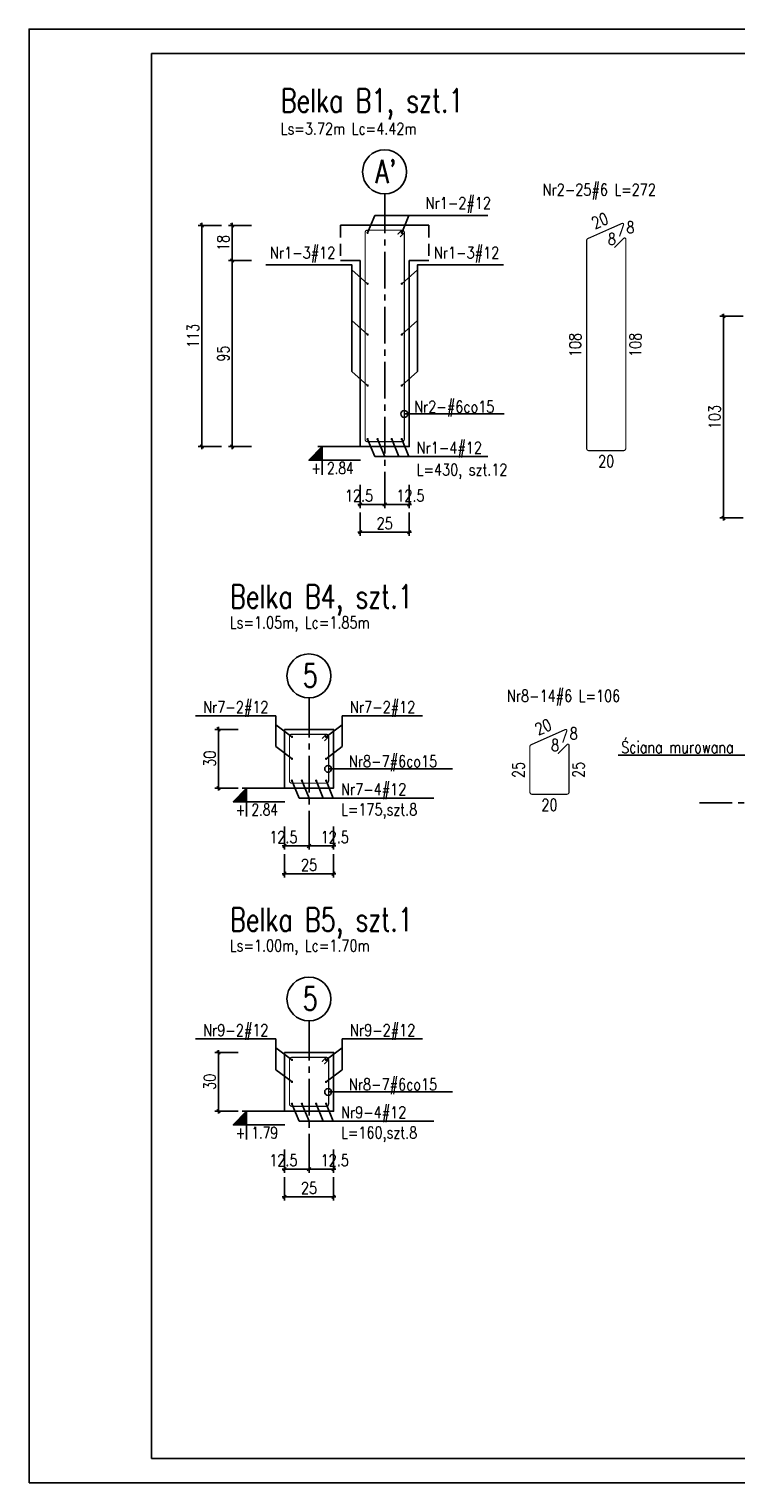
# Model space of a CAD drawing. Header units: millimetres. Extents: x 1295067 to 1326940, y -195766 to -188341.
# Tile 1 of 9: x 1295067 to 1298674, y -195766 to -188341. Entities that reach past the tile are written whole.
import ezdxf
from ezdxf.enums import TextEntityAlignment as Align

# ---------------------------------------------------------------- set-up
doc = ezdxf.new("R2010")
doc.units = ezdxf.units.MM
doc.header["$LTSCALE"] = 250
doc.linetypes.add('CENTER2', pattern=[1.125, 0.75, -0.125, 0.125, -0.125])
doc.linetypes.add('DASHED2', pattern=[0.375, 0.25, -0.125])
for name, color, linetype in [('11 - opisy TXT2', 4, 'Continuous'), ('111 - opisy TXT3', 2, 'Continuous'), ('2 - linie odniesienia opisy', 8, 'Continuous'), ('3', 4, 'Continuous'), ('3 - linia 1', 1, 'Continuous'), ('33 - linia 2', 3, 'Continuous'), ('44 - osie 2', 6, 'CENTER2'), ('55 - cienka przerywana 2', 1, 'DASHED2'), ('8 - zbrojenie', 8, 'Continuous')]:
    doc.layers.add(name, color=color, linetype=linetype)
doc.styles.add('TXT2', font='simplex.shx', dxfattribs={"width": 0.8, "height": 60})
doc.styles.add('TXT3', font='simplex.shx', dxfattribs={"width": 0.8, "height": 120})
doc.dimstyles.new('R1 - centymetry', dxfattribs={"dimtxt": 60, "dimasz": 17.5, "dimexe": 18.75, "dimexo": 18.75, "dimgap": 0.375, "dimtad": 0, "dimdec": 1, "dimlfac": 0.1, "dimrnd": 0.5, "dimdsep": 46, "dimtxsty": 'TXT2', "dimblk1": 'OBLIQUE', "dimblk2": 'OBLIQUE', "dimsah": 1, "dimcen": -0.75, "dimdle": 12.5, "dimclrt": 4, "dimadec": 0, "dimazin": 0, "dimtfac": 0.75, "dimtdec": 1, "dimtix": 1, "dimtmove": 2, "dimatfit": 3, "dimldrblk": 'OBLIQUE', "dimfxl": 100, "dimfxlon": 1, "dimtvp": 0.75, "dimtolj": 1, "dimtzin": 0, "dimarcsym": 0})
doc.dimstyles.new('wym_zbr', dxfattribs={"dimtxt": 60, "dimasz": 35, "dimexe": 17.5, "dimexo": 37.5, "dimgap": 1.5, "dimtad": 0, "dimdec": 0, "dimlfac": 0.1, "dimzin": 0, "dimdsep": 46, "dimtxsty": 'TXT2', "dimblk1": 'OBLIQUE', "dimblk2": 'OBLIQUE', "dimsah": 1, "dimcen": -3, "dimdle": 12.5, "dimse1": 1, "dimse2": 1, "dimsd1": 1, "dimsd2": 1, "dimclrt": 4, "dimadec": 0, "dimazin": 0, "dimtfac": 0.75, "dimtdec": 0, "dimtix": 1, "dimtmove": 2, "dimatfit": 3, "dimldrblk": 'OBLIQUE', "dimfxl": 1, "dimtvp": 0.75, "dimtolj": 1, "dimtzin": 0, "dimarcsym": 0})

# ---------------------------------------------------------------- blocks, each defined once
blk = doc.blocks.new('pozycj-l')
at = {"layer": '111 - opisy TXT3', "linetype": 'Continuous'}
blk.add_circle((-72, -0.2), 37.4, dxfattribs=at)
at = {"layer": '2 - linie odniesienia opisy', "linetype": 'Continuous'}
blk.add_line((0, 0), (-34.6, 0), dxfattribs=at)
at = {"layer": '111 - opisy TXT3', "linetype": 'Continuous', "style": 'TXT2', "width": 0.75}
blk.add_attdef('NR', text='', height=40, dxfattribs=at).set_placement((-71.7, -19.8), align=Align.CENTER)
blk = doc.blocks.new('_OBLIQUE')
at = {"color": 0, "linetype": 'ByBlock'}
blk.add_line((-0.5, -0.5), (0.5, 0.5), dxfattribs=at)
blk = doc.blocks.new('*D15')
at = {"layer": '2 - linie odniesienia opisy', "color": 0, "lineweight": -2, "transparency": 16777216}
for p, q in [((1296756.4, -190669.2), (1296756.4, -190787.9)), ((1296881.4, -190669.2), (1296881.4, -190787.9)), ((1296743.9, -190769.2), (1296893.9, -190769.2))]:
    blk.add_line(p, q, dxfattribs=at)
at = {"layer": 'Defpoints', "color": 0, "transparency": 16777216}
for p in [(1296756.4, -190549.5), (1296881.4, -190549.5), (1296881.4, -190769.2)]:
    blk.add_point(p, dxfattribs=at)
at = {"layer": '2 - linie odniesienia opisy', "color": 0, "linetype": 'ByBlock', "lineweight": -2, "transparency": 16777216, "xscale": 17.5, "yscale": 17.5, "zscale": 17.5, "rotation": 180}
blk.add_blockref('_OBLIQUE', (1296756.4, -190769.2), dxfattribs=at)
at = {"layer": '2 - linie odniesienia opisy', "color": 0, "linetype": 'ByBlock', "lineweight": -2, "transparency": 16777216, "xscale": 17.5, "yscale": 17.5, "zscale": 17.5}
blk.add_blockref('_OBLIQUE', (1296881.4, -190769.2), dxfattribs=at)
at = {"layer": '2 - linie odniesienia opisy', "color": 4, "transparency": 16777216, "insert": (1296750.3, -190724.2), "char_height": 60, "attachment_point": 5, "style": 'TXT2'}
blk.add_mtext('\\A1;12.5', dxfattribs=at)
blk = doc.blocks.new('*D16')
at = {"layer": '2 - linie odniesienia opisy', "color": 0, "lineweight": -2, "transparency": 16777216}
for p, q in [((1296881.4, -190669.2), (1296881.4, -190787.9)), ((1297006.4, -190669.2), (1297006.4, -190787.9)), ((1296868.9, -190769.2), (1297018.9, -190769.2))]:
    blk.add_line(p, q, dxfattribs=at)
at = {"layer": 'Defpoints', "color": 0, "transparency": 16777216}
for p in [(1296881.4, -190549.5), (1297006.4, -190549.5), (1297006.4, -190769.2)]:
    blk.add_point(p, dxfattribs=at)
at = {"layer": '2 - linie odniesienia opisy', "color": 0, "linetype": 'ByBlock', "lineweight": -2, "transparency": 16777216, "xscale": 17.5, "yscale": 17.5, "zscale": 17.5, "rotation": 180}
blk.add_blockref('_OBLIQUE', (1296881.4, -190769.2), dxfattribs=at)
at = {"layer": '2 - linie odniesienia opisy', "color": 0, "linetype": 'ByBlock', "lineweight": -2, "transparency": 16777216, "xscale": 17.5, "yscale": 17.5, "zscale": 17.5}
blk.add_blockref('_OBLIQUE', (1297006.4, -190769.2), dxfattribs=at)
at = {"layer": '2 - linie odniesienia opisy', "color": 4, "transparency": 16777216, "insert": (1297012.5, -190724.2), "char_height": 60, "attachment_point": 5, "style": 'TXT2'}
blk.add_mtext('\\A1;12.5', dxfattribs=at)
blk = doc.blocks.new('*D17')
at = {"layer": '2 - linie odniesienia opisy', "color": 0, "lineweight": -2, "transparency": 16777216}
for p, q in [((1296756.4, -190810.8), (1296756.4, -190929.6)), ((1297006.4, -190810.8), (1297006.4, -190929.6)), ((1296743.9, -190910.8), (1297018.9, -190910.8))]:
    blk.add_line(p, q, dxfattribs=at)
at = {"layer": 'Defpoints', "color": 0, "transparency": 16777216}
for p in [(1296756.4, -190549.5), (1297006.4, -190549.5), (1297006.4, -190910.8)]:
    blk.add_point(p, dxfattribs=at)
at = {"layer": '2 - linie odniesienia opisy', "color": 0, "linetype": 'ByBlock', "lineweight": -2, "transparency": 16777216, "xscale": 17.5, "yscale": 17.5, "zscale": 17.5, "rotation": 180}
blk.add_blockref('_OBLIQUE', (1296756.4, -190910.8), dxfattribs=at)
at = {"layer": '2 - linie odniesienia opisy', "color": 0, "linetype": 'ByBlock', "lineweight": -2, "transparency": 16777216, "xscale": 17.5, "yscale": 17.5, "zscale": 17.5}
blk.add_blockref('_OBLIQUE', (1297006.4, -190910.8), dxfattribs=at)
at = {"layer": '2 - linie odniesienia opisy', "color": 4, "transparency": 16777216, "insert": (1296881.4, -190865.8), "char_height": 60, "attachment_point": 5, "style": 'TXT2'}
blk.add_mtext('\\A1;25', dxfattribs=at)
blk = doc.blocks.new('poz')
at = {"layer": '2 - linie odniesienia opisy', "linetype": 'Continuous'}
blk.add_lwpolyline([(0, 58), (0, 0), (-27.4, 28), (78.3, 28)], dxfattribs=at)
at = {"layer": '2 - linie odniesienia opisy', "color": 4, "linetype": 'Continuous', "style": 'TXT2', "width": 0.75}
blk.add_attdef('POZ', (-29.7, 32), '', height=24, dxfattribs=at)
blk = doc.blocks.new('*D18')
at = {"layer": 'Defpoints', "color": 0, "transparency": 16777216}
for p in [(1297912, -190392.1), (1298112, -190388.3), (1298112, -190593.1)]:
    blk.add_point(p, dxfattribs=at)
at = {"layer": '2 - linie odniesienia opisy', "color": 4, "transparency": 16777216, "insert": (1298012, -190548.1), "char_height": 60, "attachment_point": 5, "style": 'TXT2'}
blk.add_mtext('\\A1;20', dxfattribs=at)
blk = doc.blocks.new('*D19')
at = {"layer": 'Defpoints', "color": 0, "transparency": 16777216}
for p in [(1297913.9, -189415.5), (1297899, -190494.3), (1298017, -190494.3)]:
    blk.add_point(p, dxfattribs=at)
at = {"layer": '2 - linie odniesienia opisy', "color": 4, "transparency": 16777216, "insert": (1297854, -189954.9), "char_height": 60, "attachment_point": 5, "rotation": 90, "style": 'TXT2'}
blk.add_mtext('\\A1;108', dxfattribs=at)
blk = doc.blocks.new('*D20')
at = {"layer": 'Defpoints', "color": 0, "transparency": 16777216}
for p in [(1298112, -189414.3), (1298017, -190494.3), (1298205.8, -190494.3)]:
    blk.add_point(p, dxfattribs=at)
at = {"layer": '2 - linie odniesienia opisy', "color": 4, "transparency": 16777216, "insert": (1298160.8, -189954.3), "char_height": 60, "attachment_point": 5, "rotation": 90, "style": 'TXT2'}
blk.add_mtext('\\A1;108', dxfattribs=at)
blk = doc.blocks.new('*D21')
at = {"layer": 'Defpoints', "color": 0, "transparency": 16777216}
for p in [(1298091.7, -189321), (1298100.3, -189341.2), (1297912, -189421.9)]:
    blk.add_point(p, dxfattribs=at)
at = {"layer": '2 - linie odniesienia opisy', "color": 4, "transparency": 16777216, "insert": (1297979.8, -189320), "char_height": 60, "attachment_point": 5, "rotation": 23.20583, "style": 'TXT2'}
blk.add_mtext('\\A1;20', dxfattribs=at)
blk = doc.blocks.new('*D22')
at = {"layer": '2 - linie odniesienia opisy', "color": 0, "lineweight": -2, "transparency": 16777216}
for p, q in [((1296102.4, -189331.2), (1296102.4, -189536.2)), ((1296202.4, -189343.7), (1296083.7, -189343.7)), ((1296202.4, -189523.7), (1296083.7, -189523.7))]:
    blk.add_line(p, q, dxfattribs=at)
at = {"layer": 'Defpoints', "color": 0, "transparency": 16777216}
for p in [(1296656.4, -189343.7), (1296102.4, -189523.7), (1296656.4, -189523.7)]:
    blk.add_point(p, dxfattribs=at)
at = {"layer": '2 - linie odniesienia opisy', "color": 0, "linetype": 'ByBlock', "lineweight": -2, "transparency": 16777216, "xscale": 17.5, "yscale": 17.5, "zscale": 17.5}
for p, rotation in [((1296102.4, -189343.7), 90), ((1296102.4, -189523.7), 270)]:
    blk.add_blockref('_OBLIQUE', p, dxfattribs=dict(at, rotation=rotation))
at = {"layer": '2 - linie odniesienia opisy', "color": 4, "transparency": 16777216, "insert": (1296057.4, -189433.7), "char_height": 60, "attachment_point": 5, "rotation": 90, "style": 'TXT2'}
blk.add_mtext('\\A1;18', dxfattribs=at)
blk = doc.blocks.new('*D23')
at = {"layer": '2 - linie odniesienia opisy', "color": 0, "lineweight": -2, "transparency": 16777216}
for p, q in [((1296202.4, -189523.7), (1296083.7, -189523.7)), ((1296102.4, -189511.2), (1296102.4, -190486.2)), ((1296202.4, -190473.7), (1296083.7, -190473.7))]:
    blk.add_line(p, q, dxfattribs=at)
at = {"layer": 'Defpoints', "color": 0, "transparency": 16777216}
for p in [(1296656.4, -189523.7), (1296102.4, -190473.7), (1296756.4, -190473.7)]:
    blk.add_point(p, dxfattribs=at)
at = {"layer": '2 - linie odniesienia opisy', "color": 0, "linetype": 'ByBlock', "lineweight": -2, "transparency": 16777216, "xscale": 17.5, "yscale": 17.5, "zscale": 17.5}
for p, rotation in [((1296102.4, -189523.7), 90), ((1296102.4, -190473.7), 270)]:
    blk.add_blockref('_OBLIQUE', p, dxfattribs=dict(at, rotation=rotation))
at = {"layer": '2 - linie odniesienia opisy', "color": 4, "transparency": 16777216, "insert": (1296057.4, -189998.7), "char_height": 60, "attachment_point": 5, "rotation": 90, "style": 'TXT2'}
blk.add_mtext('\\A1;95', dxfattribs=at)
blk = doc.blocks.new('*D24')
at = {"layer": '2 - linie odniesienia opisy', "color": 0, "lineweight": -2, "transparency": 16777216}
for p, q in [((1295948.6, -189331.2), (1295948.6, -190486.2)), ((1296048.6, -189343.7), (1295929.9, -189343.7)), ((1296048.6, -190473.7), (1295929.9, -190473.7))]:
    blk.add_line(p, q, dxfattribs=at)
at = {"layer": 'Defpoints', "color": 0, "transparency": 16777216}
for p in [(1296656.4, -189343.7), (1295948.6, -190473.7), (1296756.4, -190473.7)]:
    blk.add_point(p, dxfattribs=at)
at = {"layer": '2 - linie odniesienia opisy', "color": 0, "linetype": 'ByBlock', "lineweight": -2, "transparency": 16777216, "xscale": 17.5, "yscale": 17.5, "zscale": 17.5}
for p, rotation in [((1295948.6, -189343.7), 90), ((1295948.6, -190473.7), 270)]:
    blk.add_blockref('_OBLIQUE', p, dxfattribs=dict(at, rotation=rotation))
at = {"layer": '2 - linie odniesienia opisy', "color": 4, "transparency": 16777216, "insert": (1295903.6, -189908.7), "char_height": 60, "attachment_point": 5, "rotation": 90, "style": 'TXT2'}
blk.add_mtext('\\A1;113', dxfattribs=at)
blk = doc.blocks.new('*D62')
at = {"layer": '2 - linie odniesienia opisy', "color": 0, "lineweight": -2, "transparency": 16777216}
for p, q in [((1298710.3, -189808.2), (1298591.6, -189808.2)), ((1298610.3, -189795.7), (1298610.3, -190850.7)), ((1298710.3, -190838.2), (1298591.6, -190838.2))]:
    blk.add_line(p, q, dxfattribs=at)
at = {"layer": 'Defpoints', "color": 0, "transparency": 16777216}
for p in [(1299318.1, -189808.2), (1298610.3, -190838.2), (1299418.1, -190838.2)]:
    blk.add_point(p, dxfattribs=at)
at = {"layer": '2 - linie odniesienia opisy', "color": 0, "linetype": 'ByBlock', "lineweight": -2, "transparency": 16777216, "xscale": 17.5, "yscale": 17.5, "zscale": 17.5}
for p, rotation in [((1298610.3, -189808.2), 90), ((1298610.3, -190838.2), 270)]:
    blk.add_blockref('_OBLIQUE', p, dxfattribs=dict(at, rotation=rotation))
at = {"layer": '2 - linie odniesienia opisy', "color": 4, "transparency": 16777216, "insert": (1298565.3, -190323.2), "char_height": 60, "attachment_point": 5, "rotation": 90, "style": 'TXT2'}
blk.add_mtext('\\A1;103', dxfattribs=at)
blk = doc.blocks.new('*D99')
at = {"layer": '2 - linie odniesienia opisy', "color": 0, "lineweight": -2, "transparency": 16777216}
for p, q in [((1296370.2, -192413.3), (1296370.2, -192532.1)), ((1296495.2, -192413.3), (1296495.2, -192532.1)), ((1296357.7, -192513.3), (1296507.7, -192513.3))]:
    blk.add_line(p, q, dxfattribs=at)
at = {"layer": 'Defpoints', "color": 0, "transparency": 16777216}
for p in [(1296370.2, -192293.7), (1296495.2, -192293.7), (1296495.2, -192513.3)]:
    blk.add_point(p, dxfattribs=at)
at = {"layer": '2 - linie odniesienia opisy', "color": 0, "linetype": 'ByBlock', "lineweight": -2, "transparency": 16777216, "xscale": 17.5, "yscale": 17.5, "zscale": 17.5, "rotation": 180}
blk.add_blockref('_OBLIQUE', (1296370.2, -192513.3), dxfattribs=at)
at = {"layer": '2 - linie odniesienia opisy', "color": 0, "linetype": 'ByBlock', "lineweight": -2, "transparency": 16777216, "xscale": 17.5, "yscale": 17.5, "zscale": 17.5}
blk.add_blockref('_OBLIQUE', (1296495.2, -192513.3), dxfattribs=at)
at = {"layer": '2 - linie odniesienia opisy', "color": 4, "transparency": 16777216, "insert": (1296364.2, -192468.3), "char_height": 60, "attachment_point": 5, "style": 'TXT2'}
blk.add_mtext('\\A1;12.5', dxfattribs=at)
blk = doc.blocks.new('*D100')
at = {"layer": '2 - linie odniesienia opisy', "color": 0, "lineweight": -2, "transparency": 16777216}
for p, q in [((1296495.2, -192413.3), (1296495.2, -192532.1)), ((1296620.2, -192413.3), (1296620.2, -192532.1)), ((1296482.7, -192513.3), (1296632.7, -192513.3))]:
    blk.add_line(p, q, dxfattribs=at)
at = {"layer": 'Defpoints', "color": 0, "transparency": 16777216}
for p in [(1296495.2, -192293.7), (1296620.2, -192293.7), (1296620.2, -192513.3)]:
    blk.add_point(p, dxfattribs=at)
at = {"layer": '2 - linie odniesienia opisy', "color": 0, "linetype": 'ByBlock', "lineweight": -2, "transparency": 16777216, "xscale": 17.5, "yscale": 17.5, "zscale": 17.5, "rotation": 180}
blk.add_blockref('_OBLIQUE', (1296495.2, -192513.3), dxfattribs=at)
at = {"layer": '2 - linie odniesienia opisy', "color": 0, "linetype": 'ByBlock', "lineweight": -2, "transparency": 16777216, "xscale": 17.5, "yscale": 17.5, "zscale": 17.5}
blk.add_blockref('_OBLIQUE', (1296620.2, -192513.3), dxfattribs=at)
at = {"layer": '2 - linie odniesienia opisy', "color": 4, "transparency": 16777216, "insert": (1296626.3, -192468.3), "char_height": 60, "attachment_point": 5, "style": 'TXT2'}
blk.add_mtext('\\A1;12.5', dxfattribs=at)
blk = doc.blocks.new('*D101')
at = {"layer": '2 - linie odniesienia opisy', "color": 0, "lineweight": -2, "transparency": 16777216}
for p, q in [((1296370.2, -192555), (1296370.2, -192673.7)), ((1296620.2, -192555), (1296620.2, -192673.7)), ((1296357.7, -192655), (1296632.7, -192655))]:
    blk.add_line(p, q, dxfattribs=at)
at = {"layer": 'Defpoints', "color": 0, "transparency": 16777216}
for p in [(1296370.2, -192293.7), (1296620.2, -192293.7), (1296620.2, -192655)]:
    blk.add_point(p, dxfattribs=at)
at = {"layer": '2 - linie odniesienia opisy', "color": 0, "linetype": 'ByBlock', "lineweight": -2, "transparency": 16777216, "xscale": 17.5, "yscale": 17.5, "zscale": 17.5, "rotation": 180}
blk.add_blockref('_OBLIQUE', (1296370.2, -192655), dxfattribs=at)
at = {"layer": '2 - linie odniesienia opisy', "color": 0, "linetype": 'ByBlock', "lineweight": -2, "transparency": 16777216, "xscale": 17.5, "yscale": 17.5, "zscale": 17.5}
blk.add_blockref('_OBLIQUE', (1296620.2, -192655), dxfattribs=at)
at = {"layer": '2 - linie odniesienia opisy', "color": 4, "transparency": 16777216, "insert": (1296495.2, -192610), "char_height": 60, "attachment_point": 5, "style": 'TXT2'}
blk.add_mtext('\\A1;25', dxfattribs=at)
blk = doc.blocks.new('*D102')
at = {"layer": '2 - linie odniesienia opisy', "color": 0, "lineweight": -2, "transparency": 16777216}
for p, q in [((1296133.5, -191917.8), (1296014.8, -191917.8)), ((1296033.5, -191905.3), (1296033.5, -192230.3)), ((1296133.5, -192217.8), (1296014.8, -192217.8))]:
    blk.add_line(p, q, dxfattribs=at)
at = {"layer": 'Defpoints', "color": 0, "transparency": 16777216}
for p in [(1296370.2, -191917.8), (1296033.5, -192217.8), (1296370.2, -192217.8)]:
    blk.add_point(p, dxfattribs=at)
at = {"layer": '2 - linie odniesienia opisy', "color": 0, "linetype": 'ByBlock', "lineweight": -2, "transparency": 16777216, "xscale": 17.5, "yscale": 17.5, "zscale": 17.5}
for p, rotation in [((1296033.5, -191917.8), 90), ((1296033.5, -192217.8), 270)]:
    blk.add_blockref('_OBLIQUE', p, dxfattribs=dict(at, rotation=rotation))
at = {"layer": '2 - linie odniesienia opisy', "color": 4, "transparency": 16777216, "insert": (1295988.5, -192067.8), "char_height": 60, "attachment_point": 5, "rotation": 90, "style": 'TXT2'}
blk.add_mtext('\\A1;30', dxfattribs=at)
blk = doc.blocks.new('*D103')
at = {"layer": 'Defpoints', "color": 0, "transparency": 16777216}
for p in [(1297622.4, -192277.2), (1297822.4, -192273.4), (1297822.4, -192348.1)]:
    blk.add_point(p, dxfattribs=at)
at = {"layer": '2 - linie odniesienia opisy', "color": 4, "transparency": 16777216, "insert": (1297722.4, -192303.1), "char_height": 60, "attachment_point": 5, "style": 'TXT2'}
blk.add_mtext('\\A1;20', dxfattribs=at)
blk = doc.blocks.new('*D104')
at = {"layer": 'Defpoints', "color": 0, "transparency": 16777216}
for p in [(1297624.2, -192000.5), (1297609.3, -192249.4), (1297727.4, -192249.4)]:
    blk.add_point(p, dxfattribs=at)
at = {"layer": '2 - linie odniesienia opisy', "color": 4, "transparency": 16777216, "insert": (1297564.3, -192125), "char_height": 60, "attachment_point": 5, "rotation": 90, "style": 'TXT2'}
blk.add_mtext('\\A1;25', dxfattribs=at)
blk = doc.blocks.new('*D105')
at = {"layer": 'Defpoints', "color": 0, "transparency": 16777216}
for p in [(1297822.4, -191999.4), (1297727.4, -192249.4), (1297916.1, -192249.4)]:
    blk.add_point(p, dxfattribs=at)
at = {"layer": '2 - linie odniesienia opisy', "color": 4, "transparency": 16777216, "insert": (1297871.1, -192124.4), "char_height": 60, "attachment_point": 5, "rotation": 90, "style": 'TXT2'}
blk.add_mtext('\\A1;25', dxfattribs=at)
blk = doc.blocks.new('*D106')
at = {"layer": 'Defpoints', "color": 0, "transparency": 16777216}
for p in [(1297802, -191906), (1297810.7, -191926.2), (1297622.4, -192007)]:
    blk.add_point(p, dxfattribs=at)
at = {"layer": '2 - linie odniesienia opisy', "color": 4, "transparency": 16777216, "insert": (1297690.1, -191905), "char_height": 60, "attachment_point": 5, "rotation": 23.20583, "style": 'TXT2'}
blk.add_mtext('\\A1;20', dxfattribs=at)
blk = doc.blocks.new('*D107')
at = {"layer": '2 - linie odniesienia opisy', "color": 0, "lineweight": -2, "transparency": 16777216}
for p, q in [((1296370.2, -194063.4), (1296370.2, -194182.2)), ((1296495.2, -194063.4), (1296495.2, -194182.2)), ((1296357.7, -194163.4), (1296507.7, -194163.4))]:
    blk.add_line(p, q, dxfattribs=at)
at = {"layer": 'Defpoints', "color": 0, "transparency": 16777216}
for p in [(1296370.2, -193943.8), (1296495.2, -193943.8), (1296495.2, -194163.4)]:
    blk.add_point(p, dxfattribs=at)
at = {"layer": '2 - linie odniesienia opisy', "color": 0, "linetype": 'ByBlock', "lineweight": -2, "transparency": 16777216, "xscale": 17.5, "yscale": 17.5, "zscale": 17.5, "rotation": 180}
blk.add_blockref('_OBLIQUE', (1296370.2, -194163.4), dxfattribs=at)
at = {"layer": '2 - linie odniesienia opisy', "color": 0, "linetype": 'ByBlock', "lineweight": -2, "transparency": 16777216, "xscale": 17.5, "yscale": 17.5, "zscale": 17.5}
blk.add_blockref('_OBLIQUE', (1296495.2, -194163.4), dxfattribs=at)
at = {"layer": '2 - linie odniesienia opisy', "color": 4, "transparency": 16777216, "insert": (1296364.2, -194118.4), "char_height": 60, "attachment_point": 5, "style": 'TXT2'}
blk.add_mtext('\\A1;12.5', dxfattribs=at)
blk = doc.blocks.new('*D108')
at = {"layer": '2 - linie odniesienia opisy', "color": 0, "lineweight": -2, "transparency": 16777216}
for p, q in [((1296495.2, -194063.4), (1296495.2, -194182.2)), ((1296620.2, -194063.4), (1296620.2, -194182.2)), ((1296482.7, -194163.4), (1296632.7, -194163.4))]:
    blk.add_line(p, q, dxfattribs=at)
at = {"layer": 'Defpoints', "color": 0, "transparency": 16777216}
for p in [(1296495.2, -193943.8), (1296620.2, -193943.8), (1296620.2, -194163.4)]:
    blk.add_point(p, dxfattribs=at)
at = {"layer": '2 - linie odniesienia opisy', "color": 0, "linetype": 'ByBlock', "lineweight": -2, "transparency": 16777216, "xscale": 17.5, "yscale": 17.5, "zscale": 17.5, "rotation": 180}
blk.add_blockref('_OBLIQUE', (1296495.2, -194163.4), dxfattribs=at)
at = {"layer": '2 - linie odniesienia opisy', "color": 0, "linetype": 'ByBlock', "lineweight": -2, "transparency": 16777216, "xscale": 17.5, "yscale": 17.5, "zscale": 17.5}
blk.add_blockref('_OBLIQUE', (1296620.2, -194163.4), dxfattribs=at)
at = {"layer": '2 - linie odniesienia opisy', "color": 4, "transparency": 16777216, "insert": (1296626.3, -194118.4), "char_height": 60, "attachment_point": 5, "style": 'TXT2'}
blk.add_mtext('\\A1;12.5', dxfattribs=at)
blk = doc.blocks.new('*D109')
at = {"layer": '2 - linie odniesienia opisy', "color": 0, "lineweight": -2, "transparency": 16777216}
for p, q in [((1296370.2, -194205.1), (1296370.2, -194323.8)), ((1296620.2, -194205.1), (1296620.2, -194323.8)), ((1296357.7, -194305.1), (1296632.7, -194305.1))]:
    blk.add_line(p, q, dxfattribs=at)
at = {"layer": 'Defpoints', "color": 0, "transparency": 16777216}
for p in [(1296370.2, -193943.8), (1296620.2, -193943.8), (1296620.2, -194305.1)]:
    blk.add_point(p, dxfattribs=at)
at = {"layer": '2 - linie odniesienia opisy', "color": 0, "linetype": 'ByBlock', "lineweight": -2, "transparency": 16777216, "xscale": 17.5, "yscale": 17.5, "zscale": 17.5, "rotation": 180}
blk.add_blockref('_OBLIQUE', (1296370.2, -194305.1), dxfattribs=at)
at = {"layer": '2 - linie odniesienia opisy', "color": 0, "linetype": 'ByBlock', "lineweight": -2, "transparency": 16777216, "xscale": 17.5, "yscale": 17.5, "zscale": 17.5}
blk.add_blockref('_OBLIQUE', (1296620.2, -194305.1), dxfattribs=at)
at = {"layer": '2 - linie odniesienia opisy', "color": 4, "transparency": 16777216, "insert": (1296495.2, -194260.1), "char_height": 60, "attachment_point": 5, "style": 'TXT2'}
blk.add_mtext('\\A1;25', dxfattribs=at)
blk = doc.blocks.new('*D110')
at = {"layer": '2 - linie odniesienia opisy', "color": 0, "lineweight": -2, "transparency": 16777216}
for p, q in [((1296133.5, -193568), (1296014.8, -193568)), ((1296033.5, -193555.5), (1296033.5, -193880.5)), ((1296133.5, -193868), (1296014.8, -193868))]:
    blk.add_line(p, q, dxfattribs=at)
at = {"layer": 'Defpoints', "color": 0, "transparency": 16777216}
for p in [(1296370.2, -193568), (1296033.5, -193868), (1296370.2, -193868)]:
    blk.add_point(p, dxfattribs=at)
at = {"layer": '2 - linie odniesienia opisy', "color": 0, "linetype": 'ByBlock', "lineweight": -2, "transparency": 16777216, "xscale": 17.5, "yscale": 17.5, "zscale": 17.5}
for p, rotation in [((1296033.5, -193568), 90), ((1296033.5, -193868), 270)]:
    blk.add_blockref('_OBLIQUE', p, dxfattribs=dict(at, rotation=rotation))
at = {"layer": '2 - linie odniesienia opisy', "color": 4, "transparency": 16777216, "insert": (1295988.5, -193718), "char_height": 60, "attachment_point": 5, "rotation": 90, "style": 'TXT2'}
blk.add_mtext('\\A1;30', dxfattribs=at)

msp = doc.modelspace()

# ---------------------------------------------------------------- hatches: boundary and pattern name
at = {"layer": '2 - linie odniesienia opisy'}
for points in [[(1296494.37, -190543.69), (1296562.78, -190473.69), (1296562.78, -190543.69)], [(1296108.22, -192287.84), (1296176.63, -192217.84), (1296176.63, -192287.84)], [(1296108.22, -193937.98), (1296176.63, -193867.98), (1296176.63, -193937.98)]]:
    msp.add_hatch(color=256, dxfattribs=at).paths.add_polyline_path(points)

# ---------------------------------------------------------------- linework, layer by layer
at = {"layer": '111 - opisy TXT3'}
msp.add_lwpolyline([(1295691.51, -195641.39), (1305441.51, -195641.39), (1305441.51, -188466.39), (1295691.51, -188466.39)], close=True, dxfattribs=at)
at = {"layer": '2 - linie odniesienia opisy'}
for p, q in [((1296794.22, -189381.73), (1296831.03, -189292.93)), ((1296831.03, -189292.93), (1297407.04, -189292.93)), ((1296968.58, -189381.73), (1297005.4, -189292.93)), ((1296981.4, -190307.07), (1297491.34, -190307.07)), ((1296794.22, -190435.65), (1296831.03, -190524.46)), ((1296845.28, -190435.65), (1296882.1, -190524.46)), ((1296917.51, -190435.65), (1296954.33, -190524.46)), ((1296968.58, -190435.65), (1297005.4, -190524.46)), ((1296831.03, -190524.46), (1297407.04, -190524.46)), ((1296325.5, -191848.98), (1295915.41, -191848.98)), ((1296325.5, -192006.07), (1296325.5, -191848.98)), ((1296664.99, -192006.14), (1296664.99, -191848.98)), ((1296664.99, -191848.98), (1297075.08, -191848.98)), ((1296408.07, -191955.88), (1296325.5, -191894.18)), ((1296582.43, -191955.88), (1296664.99, -191894.18)), ((1296408.89, -192068.38), (1296325.5, -192006.07)), ((1296582.43, -192067.84), (1296664.99, -192006.14)), ((1296592.86, -192119.72), (1297226.8, -192119.72)), ((1296408.07, -192179.8), (1296444.89, -192268.61)), ((1296459.13, -192179.8), (1296495.95, -192268.61)), ((1296531.36, -192179.8), (1296568.18, -192268.61)), ((1296582.43, -192179.8), (1296619.25, -192268.61)), ((1296444.89, -192268.61), (1297132.47, -192268.61)), ((1296325.5, -193499.11), (1295915.41, -193499.11)), ((1296325.5, -193656.2), (1296325.5, -193499.11)), ((1296408.07, -193606.02), (1296325.5, -193544.31)), ((1296582.43, -193606.02), (1296664.99, -193544.31)), ((1296664.99, -193656.27), (1296664.99, -193499.11)), ((1296664.99, -193499.11), (1297075.08, -193499.11)), ((1296408.89, -193718.52), (1296325.5, -193656.2)), ((1296582.43, -193717.98), (1296664.99, -193656.27)), ((1296592.86, -193769.85), (1297226.8, -193769.85)), ((1296408.07, -193829.93), (1296444.89, -193918.74)), ((1296459.13, -193829.93), (1296495.95, -193918.74)), ((1296531.36, -193829.93), (1296568.18, -193918.74)), ((1296582.43, -193829.93), (1296619.25, -193918.74)), ((1296444.89, -193918.74), (1297132.47, -193918.74))]:
    msp.add_line(p, q, dxfattribs=at)
msp.add_lwpolyline([(1295066.51, -195766.39), (1305566.51, -195766.39), (1305566.51, -188341.39), (1295066.51, -188341.39)], close=True, dxfattribs=at)
at = {"layer": '2 - linie odniesienia opisy', "const_width": 6}
for points in [[(1296969.4, -190448.69), (1296793.4, -190448.69, -0.4142136), (1296781.4, -190436.69), (1296781.4, -189380.69, -0.4142136), (1296793.4, -189368.69), (1296969.4, -189368.69, -0.4142136), (1296981.4, -189380.69), (1296981.4, -190436.69, -0.4142136)], [(1296791.22, -189381.73, 1), (1296797.22, -189381.73, 1)], [(1296971.58, -189381.73, -1), (1296965.58, -189381.73, -1)], [(1296791.22, -189641.73, 1), (1296797.22, -189641.73, 1)], [(1296971.58, -189641.73, -1), (1296965.58, -189641.73, -1)], [(1296791.22, -189901.73, 1), (1296797.22, -189901.73, 1)], [(1296971.58, -189901.73, -1), (1296965.58, -189901.73, -1)], [(1296791.22, -190161.73, 1), (1296797.22, -190161.73, 1)], [(1296971.58, -190161.73, -1), (1296965.58, -190161.73, -1)], [(1296791.22, -190435.65, -1), (1296797.22, -190435.65, -1)], [(1296842.28, -190435.65, -1), (1296848.28, -190435.65, -1)], [(1296920.51, -190435.65, 1), (1296914.51, -190435.65, 1)], [(1296971.58, -190435.65, 1), (1296965.58, -190435.65, 1)], [(1296583.25, -192192.84), (1296407.25, -192192.84, -0.4142136), (1296395.25, -192180.84), (1296395.25, -191954.84, -0.4142136), (1296407.25, -191942.84), (1296583.25, -191942.84, -0.4142136), (1296595.25, -191954.84), (1296595.25, -192180.84, -0.4142136)], [(1296405.07, -191955.88, 1), (1296411.07, -191955.88, 1)], [(1296585.43, -191955.88, -1), (1296579.43, -191955.88, -1)], [(1296405.07, -192067.84, 1), (1296411.07, -192067.84, 1)], [(1296585.43, -192067.84, -1), (1296579.43, -192067.84, -1)], [(1296405.07, -192179.8, -1), (1296411.07, -192179.8, -1)], [(1296456.13, -192179.8, -1), (1296462.13, -192179.8, -1)], [(1296534.36, -192179.8, 1), (1296528.36, -192179.8, 1)], [(1296585.43, -192179.8, 1), (1296579.43, -192179.8, 1)], [(1296583.25, -193842.98), (1296407.25, -193842.98, -0.4142136), (1296395.25, -193830.98), (1296395.25, -193604.98, -0.4142136), (1296407.25, -193592.98), (1296583.25, -193592.98, -0.4142136), (1296595.25, -193604.98), (1296595.25, -193830.98, -0.4142136)], [(1296405.07, -193606.02, 1), (1296411.07, -193606.02, 1)], [(1296585.43, -193606.02, -1), (1296579.43, -193606.02, -1)], [(1296405.07, -193717.98, 1), (1296411.07, -193717.98, 1)], [(1296585.43, -193717.98, -1), (1296579.43, -193717.98, -1)], [(1296405.07, -193829.93, -1), (1296411.07, -193829.93, -1)], [(1296456.13, -193829.93, -1), (1296462.13, -193829.93, -1)], [(1296534.36, -193829.93, 1), (1296528.36, -193829.93, 1)], [(1296585.43, -193829.93, 1), (1296579.43, -193829.93, 1)]]:
    msp.add_lwpolyline(points, format="xyb", close=True, dxfattribs=at)
at = {"layer": '2 - linie odniesienia opisy'}
for points in [[(1296714.01, -190090.22), (1296714.01, -189546.25), (1296274.73, -189546.25)], [(1297048.79, -190090.22), (1297048.79, -189546.25), (1297488.06, -189546.25)], [(1296794.22, -189641.73), (1296714.01, -189570.22)], [(1296968.58, -189641.73), (1297048.79, -189570.22)], [(1296794.22, -189901.73), (1296714.01, -189830.22)], [(1296968.58, -189901.73), (1297048.79, -189830.22)], [(1296794.22, -190161.73), (1296714.01, -190090.22)], [(1296968.58, -190161.73), (1297048.79, -190090.22)], [(1296540.81, -190473.69), (1296756.4, -190473.69)], [(1298072.51, -192049.67), (1298731.06, -192049.67), (1298815.18, -192212.77)], [(1296154.66, -192217.84), (1296370.25, -192217.84)], [(1296154.66, -193867.98), (1296370.25, -193867.98)]]:
    msp.add_lwpolyline(points, dxfattribs=at)
for centre in [(1296981.4, -190307.07), (1296592.86, -192119.72), (1296592.86, -193769.85)]:
    msp.add_circle(centre, 17.5, dxfattribs=at)
at = {"layer": '3 - linia 1'}
for p, q in [((1296756.4, -189343.69), (1296656.4, -189343.69)), ((1297006.4, -189343.69), (1297106.4, -189343.69)), ((1296756.4, -189523.69), (1296656.4, -189523.69)), ((1297006.4, -189523.69), (1297106.4, -189523.69))]:
    msp.add_line(p, q, dxfattribs=at)
at = {"layer": '33 - linia 2'}
for points in [[(1296756.4, -189343.69), (1297006.4, -189343.69)], [(1297006.4, -189523.69), (1297006.4, -190473.69), (1296756.4, -190473.69), (1296756.4, -189523.69)], [(1296370.25, -191917.84), (1296620.25, -191917.84), (1296620.25, -192217.84), (1296370.25, -192217.84), (1296370.25, -191917.84)], [(1296370.25, -193567.98), (1296620.25, -193567.98), (1296620.25, -193867.98), (1296370.25, -193867.98), (1296370.25, -193567.98)]]:
    msp.add_lwpolyline(points, dxfattribs=at)
at = {"layer": '44 - osie 2'}
msp.add_line((1303998.1, -192293.01), (1298487.47, -192293.01), dxfattribs=at)
for points in [[(1296881.4, -189196.95), (1296881.4, -190735.65)], [(1296495.25, -191771.1), (1296495.25, -192479.8)], [(1296495.25, -193421.23), (1296495.25, -194129.94)]]:
    msp.add_lwpolyline(points, dxfattribs=at)
at = {"layer": '55 - cienka przerywana 2'}
for p, q in [((1296656.4, -189343.69), (1296656.4, -189523.69)), ((1297106.4, -189343.69), (1297106.4, -189523.69))]:
    msp.add_line(p, q, dxfattribs=at)
at = {"layer": '8 - zbrojenie', "const_width": 6}
for points in [[(1298112.04, -189414.33), (1298112.04, -190482.33, -0.4142136), (1298100.04, -190494.33), (1297924.04, -190494.33, -0.4142136), (1297912.04, -190482.33), (1297912.04, -189421.9, -0.2891626), (1297918.88, -189411.07), (1298093.87, -189333.33)], [(1298079.88, -189400.69), (1298100.34, -189341.18, 0.5537989), (1298093.87, -189333.33, 0.5537989)], [(1298112.04, -189414.33), (1298112.04, -189414.33, 0.6681786), (1298101.8, -189410.09), (1298054.55, -189457.33)], [(1297822.36, -191999.38), (1297822.36, -192237.38, -0.4142136), (1297810.36, -192249.38), (1297634.36, -192249.38, -0.4142136), (1297622.36, -192237.38), (1297622.36, -192006.95, -0.2891626), (1297629.19, -191996.12), (1297804.19, -191918.37)], [(1297790.2, -191985.73), (1297810.65, -191926.22, 0.5537989), (1297804.19, -191918.37, 0.5537989)], [(1297822.36, -191999.38), (1297822.36, -191999.38, 0.6681786), (1297812.11, -191995.13), (1297764.87, -192042.38)]]:
    msp.add_lwpolyline(points, format="xyb", dxfattribs=at)
for points in [[(1296969.4, -189368.69), (1296947.33, -189390.76)], [(1296981.4, -189380.69), (1296959.33, -189402.76)], [(1296583.25, -191942.84), (1296561.18, -191964.91)], [(1296595.25, -191954.84), (1296573.18, -191976.91)], [(1296583.25, -193592.98), (1296561.18, -193615.04)], [(1296595.25, -193604.98), (1296573.18, -193627.04)]]:
    msp.add_lwpolyline(points, dxfattribs=at)

# ---------------------------------------------------------------- block references
at = {"layer": '2 - linie odniesienia opisy'}
ref = msp.add_blockref('pozycj-l', (1296881.4, -189286.49), dxfattribs=dict(at, xscale=3, yscale=3, zscale=3, rotation=270))
ref.add_attrib('NR', "A'", dxfattribs={"layer": '111 - opisy TXT3', "linetype": 'Continuous', "height": 120, "style": 'TXT2', "width": 0.75}).set_placement((1296887.8, -189128.43), align=Align.CENTER)
ref = msp.add_blockref('poz', (1296562.8, -190473.69), dxfattribs=dict(at, xscale=-2.5, yscale=2.5, zscale=2.5, rotation=180))
ref.add_attrib('POZ', '+ 2.84', (1296506.7, -190613.49), dxfattribs={"color": 4, "linetype": 'Continuous', "height": 60, "style": 'TXT2', "width": 0.75})
ref = msp.add_blockref('pozycj-l', (1296495.25, -191860.64), dxfattribs=dict(at, xscale=3, yscale=3, zscale=3, rotation=270))
ref.add_attrib('NR', '5', dxfattribs={"layer": '111 - opisy TXT3', "linetype": 'Continuous', "height": 120, "style": 'TXT2', "width": 0.75}).set_placement((1296501.65, -191702.57), align=Align.CENTER)
ref = msp.add_blockref('poz', (1296176.65, -192217.84), dxfattribs=dict(at, xscale=-2.5, yscale=2.5, zscale=2.5, rotation=180))
ref.add_attrib('POZ', '+ 2.84', (1296120.55, -192357.63), dxfattribs={"color": 4, "linetype": 'Continuous', "height": 60, "style": 'TXT2', "width": 0.75})
ref = msp.add_blockref('pozycj-l', (1296495.25, -193510.77), dxfattribs=dict(at, xscale=3, yscale=3, zscale=3, rotation=270))
ref.add_attrib('NR', '5', dxfattribs={"layer": '111 - opisy TXT3', "linetype": 'Continuous', "height": 120, "style": 'TXT2', "width": 0.75}).set_placement((1296501.65, -193352.71), align=Align.CENTER)
ref = msp.add_blockref('poz', (1296176.65, -193867.98), dxfattribs=dict(at, xscale=-2.5, yscale=2.5, zscale=2.5, rotation=180))
ref.add_attrib('POZ', '+ 1.79', (1296120.55, -194007.77), dxfattribs={"color": 4, "linetype": 'Continuous', "height": 60, "style": 'TXT2', "width": 0.75})

# ---------------------------------------------------------------- texts
at = {"layer": '11 - opisy TXT2', "style": 'TXT2', "width": 0.8}
for s, p in [('Ls=3.72m Lc=4.42m', (1296350.48, -188880.06)), ('Nr2-25#6 L=272', (1297687.54, -189191.75)), ('Nr1-2#12', (1297090.58, -189259.92)), ('8', (1298115.08, -189383.92)), ('8', (1298020.16, -189443.43)), ('Nr1-3#12', (1296296.25, -189513.24)), ('Nr1-3#12', (1297132.83, -189513.24)), ('Nr2-#6co15', (1297031.77, -190300.15)), ('Nr1-4#12', (1297044.83, -190509.55)), ('L=430, szt.12', (1297044.83, -190621.45)), ('Nr7-2#12', (1295954.85, -191834.07)), ('Nr7-2#12', (1296704.43, -191834.07)), ('Nr8-14#6 L=106', (1297505.29, -191776.8)), ('8', (1297825.4, -191968.97)), ('8', (1297730.48, -192028.48)), ('Nr8-7#6co15', (1296698.67, -192111.01)), ('Nr7-4#12', (1296658.68, -192253.7)), ('L=175,szt.8', (1296658.68, -192357.1)), ('Nr9-2#12', (1295954.85, -193484.2)), ('Nr9-2#12', (1296704.43, -193484.2)), ('Nr8-7#6co15', (1296698.67, -193761.14)), ('Nr9-4#12', (1296658.68, -193903.83)), ('L=160,szt.8', (1296658.68, -194007.23))]:
    msp.add_text(s, height=60, dxfattribs=at).set_placement(p)
at = {"layer": '111 - opisy TXT3', "style": 'TXT3', "width": 0.75}
for s, p in [('Belka B1, szt.1', (1296350.85, -188766.16)), ('Belka B4, szt.1', (1296092.08, -191299.18)), ('Belka B5, szt.1', (1296092.08, -192949.31))]:
    msp.add_text(s, height=120, dxfattribs=at).set_placement(p)
at = {"layer": '3', "char_height": 60, "width": 1285.7079, "attachment_point": 1, "style": 'TXT2'}
for s, insert in [('\\A1; Ls=1.05m, Lc=1.85m', (1296057.79, -191342.04)), ('\\A1; Ls=1.00m, Lc=1.70m', (1296057.79, -192992.18))]:
    msp.add_mtext(s, dxfattribs=dict(at, insert=insert))
at = {"layer": '8 - zbrojenie', "color": 4, "style": 'TXT2', "width": 0.8}
msp.add_text('Ściana murowana', height=60, dxfattribs=at).set_placement((1298088.4, -192039.36))

# ---------------------------------------------------------------- dimensions: what is measured, and where the dimension line sits
at = {"layer": '2 - linie odniesienia opisy'}
for base, p1, p2, dimstyle, picture, middle in [((1295948.61, -190473.69), (1296656.4, -189343.69), (1296756.4, -190473.69), 'R1 - centymetry', '*D24', (1295903.61, -189908.69)), ((1296102.44, -189523.69), (1296656.4, -189343.69), (1296656.4, -189523.69), 'R1 - centymetry', '*D22', (1296057.44, -189433.69)), ((1297898.99, -190494.33), (1297913.89, -189415.5), (1298017.04, -190494.33), 'wym_zbr', '*D19', (1297853.99, -189954.92)), ((1298205.76, -190494.33), (1298112.04, -189414.33), (1298017.04, -190494.33), 'wym_zbr', '*D20', (1298160.76, -189954.33)), ((1296102.44, -190473.69), (1296656.4, -189523.69), (1296756.4, -190473.69), 'R1 - centymetry', '*D23', (1296057.44, -189998.69)), ((1298610.32, -190838.17), (1299318.11, -189808.17), (1299418.11, -190838.17), 'R1 - centymetry', '*D62', (1298565.32, -190323.17)), ((1296033.55, -192217.84), (1296370.25, -191917.84), (1296370.25, -192217.84), 'R1 - centymetry', '*D102', (1295988.55, -192067.84)), ((1297609.31, -192249.38), (1297624.21, -192000.55), (1297727.36, -192249.38), 'wym_zbr', '*D104', (1297564.31, -192124.96)), ((1297916.07, -192249.38), (1297822.36, -191999.38), (1297727.36, -192249.38), 'wym_zbr', '*D105', (1297871.07, -192124.38)), ((1296033.55, -193867.98), (1296370.25, -193567.98), (1296370.25, -193867.98), 'R1 - centymetry', '*D110', (1295988.55, -193717.98))]:
    dim = msp.add_linear_dim(base=base, p1=p1, p2=p2, angle=90, dimstyle=dimstyle, dxfattribs=at)
    dim.commit()
    dim.dimension.update_dxf_attribs({"geometry": picture, "text_midpoint": middle})
for p1, p2, picture, middle in [((1297912.04, -189421.9), (1298100.34, -189341.18), '*D21', (1297979.79, -189319.96)), ((1297622.36, -192006.95), (1297810.65, -191926.22), '*D106', (1297690.1, -191905.01))]:
    dim = msp.add_aligned_dim(p1=p1, p2=p2, distance=22, dimstyle='wym_zbr', override={"dimtxsty": 'TXT2', "dimldrblk": 'OBLIQUE'}, dxfattribs=at)
    dim.commit()
    dim.dimension.update_dxf_attribs({"geometry": picture, "text_midpoint": middle})
for base, p1, p2, dimstyle, picture, middle in [((1298112.04, -190593.06), (1297912.04, -190392.12), (1298112.04, -190388.33), 'wym_zbr', '*D18', (1298012.04, -190548.06)), ((1297006.4, -190910.81), (1296756.4, -190549.54), (1297006.4, -190549.54), 'R1 - centymetry', '*D17', (1296881.4, -190865.81)), ((1296620.25, -192654.96), (1296370.25, -192293.69), (1296620.25, -192293.69), 'R1 - centymetry', '*D101', (1296495.25, -192609.96)), ((1297822.36, -192348.11), (1297622.36, -192277.16), (1297822.36, -192273.38), 'wym_zbr', '*D103', (1297722.36, -192303.11)), ((1296620.25, -194305.1), (1296370.25, -193943.82), (1296620.25, -193943.82), 'R1 - centymetry', '*D109', (1296495.25, -194260.1))]:
    dim = msp.add_linear_dim(base=base, p1=p1, p2=p2, dimstyle=dimstyle, dxfattribs=at)
    dim.commit()
    dim.dimension.update_dxf_attribs({"geometry": picture, "text_midpoint": middle})
for base, p1, p2, picture, middle in [((1296881.4, -190769.16), (1296756.4, -190549.54), (1296881.4, -190549.54), '*D15', (1296750.33, -190724.16)), ((1297006.4, -190769.16), (1296881.4, -190549.54), (1297006.4, -190549.54), '*D16', (1297012.47, -190724.16)), ((1296495.25, -192513.3), (1296370.25, -192293.69), (1296495.25, -192293.69), '*D99', (1296364.18, -192468.3)), ((1296620.25, -192513.3), (1296495.25, -192293.69), (1296620.25, -192293.69), '*D100', (1296626.32, -192468.3)), ((1296495.25, -194163.44), (1296370.25, -193943.82), (1296495.25, -193943.82), '*D107', (1296364.18, -194118.44)), ((1296620.25, -194163.44), (1296495.25, -193943.82), (1296620.25, -193943.82), '*D108', (1296626.32, -194118.44))]:
    dim = msp.add_linear_dim(base=base, p1=p1, p2=p2, dimstyle='R1 - centymetry', dxfattribs=at)
    dim.commit()
    dim.dimension.update_dxf_attribs({"geometry": picture, "text_midpoint": middle, "dimtype": 160})

doc.saveas('drawing.dxf')
